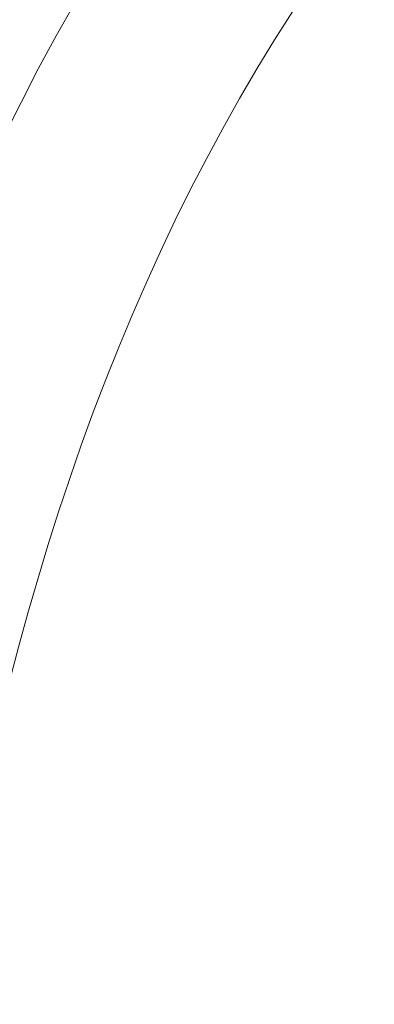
# Model space of a CAD drawing. Header units: inches. Extents: x 1352 to 2050, y -1711 to -1289.
# Tile 245 of 256: x 1796.169 to 1796.523, y -1508.781 to -1507.799. Entities that reach past the tile are written whole.
import ezdxf

# ---------------------------------------------------------------- set-up
doc = ezdxf.new("R2010")
doc.units = ezdxf.units.IN
doc.header["$MEASUREMENT"] = 0
doc.layers.add('图层 1', color=7, linetype='Continuous')

# ---------------------------------------------------------------- blocks, each defined once
blk = doc.blocks.new('block 16')
at = {"layer": '图层 1', "lineweight": 0}
blk.add_open_spline([(1796.94458, -1507.30403), (1796.31137, -1507.66267), (1796.06539, -1508.49707), (1796.06677, -1509.21985), (1796.06677, -1509.21985), (1796.06746, -1509.29427), (1796.06746, -1509.29427), (1796.06884, -1509.34629), (1796.02681, -1509.38969), (1795.97444, -1509.39107), (1795.92242, -1509.39245), (1795.87867, -1509.35076), (1795.87763, -1509.2984), (1795.87763, -1509.2984), (1795.8766, -1509.21985), (1795.8766, -1509.21985), (1795.87798, -1508.46159), (1796.12465, -1507.55863), (1796.85018, -1507.13936), (1796.89566, -1507.11352), (1796.95354, -1507.12937), (1796.97972, -1507.17484), (1797.0059, -1507.22032), (1796.99005, -1507.2782), (1796.94458, -1507.30403)], degree=3, knots=[0, 0, 0, 0, 1, 1, 1, 2, 2, 2, 3, 3, 3, 4, 4, 4, 5, 5, 5, 6, 6, 6, 7, 7, 7, 8, 8, 8, 8], dxfattribs=at)
blk = doc.blocks.new('block 9')
at = {"layer": '图层 1'}
blk.add_blockref('block 16', (0, 0), dxfattribs=at)
blk = doc.blocks.new('block 2')
at = {"layer": '图层 1'}
blk.add_blockref('block 9', (0, 0), dxfattribs=at)

msp = doc.modelspace()

# ---------------------------------------------------------------- block references
at = {"layer": '图层 1'}
msp.add_blockref('block 2', (0, 0), dxfattribs=at)

doc.saveas('drawing.dxf')
